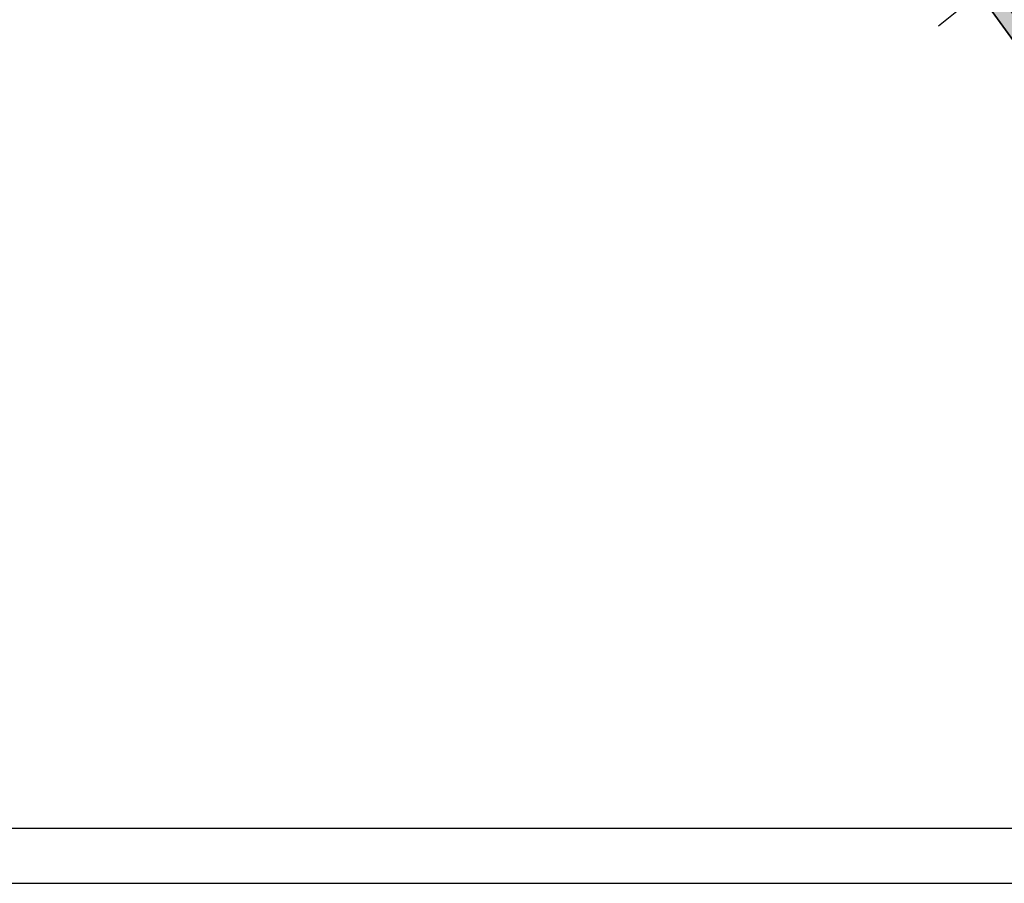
# Model space of a CAD drawing. Header units: millimetres. Extents: x -1999051 to 910003, y -179169 to 459591.
# Tile 2 of 256: x -1916154 to -1871222, y -179169 to -139778. Entities that reach past the tile are written whole.
import ezdxf

# ---------------------------------------------------------------- set-up
doc = ezdxf.new("R2010")
doc.units = ezdxf.units.MM
doc.layers.add('(007) Здания', color=7, linetype='Continuous')

# ---------------------------------------------------------------- blocks, each defined once
blk = doc.blocks.new('A11111111111')
blk.add_lwpolyline([(-186450, -2503181), (654550, -2503181), (654550, -1909181), (-186450, -1909181)], close=True)
blk.add_lwpolyline([(649550, -2498181), (-166450, -2498181), (-166450, -1914181), (649550, -1914181), (649550, -2498181)])
blk = doc.blocks.new('A$C05d28b1e')
at = {"layer": '(007) Здания', "ltscale": 600}
blk.add_lwpolyline([(-104154, -118399), (-102445, -120717), (-89595, -136725), (-92341, -138929)], dxfattribs=at)

msp = doc.modelspace()

# ---------------------------------------------------------------- hatches: boundary and pattern name
at = {"true_color": 0xb1ab95}
h = msp.add_hatch(color=253, dxfattribs=at)
h.dxf.hatch_style = 1
edge = h.paths.add_edge_path(flags=17)
edge.add_line((-1866305.29, -141643.06), (-1866718.81, -141074.88))
edge.add_line((-1866718.81, -141074.88), (-1867702.37, -141932.65))
edge.add_line((-1867702.37, -141932.65), (-1905089.01, -90562.31))
edge.add_line((-1905089.01, -90562.31), (-1960404.25, -6480.3))
edge.add_arc((-1954972.86, -2064.42), 7000, 211.28657, 219.112196, ccw=False)
edge.add_line((-1960954.93, -5699.65), (-1961404.27, -4960.22))
edge.add_line((-1961404.27, -4960.22), (-1980680.51, 24340.66))
edge.add_line((-1980680.51, 24340.66), (-1852887.97, 101981.64))
edge.add_line((-1852887.97, 101981.64), (-1847793.29, 92903.31))
edge.add_line((-1847793.29, 92903.31), (-1850604.34, 91241.55))
edge.add_line((-1850604.34, 91241.55), (-1847551.03, 86076.54))
edge.add_line((-1847551.03, 86076.54), (-1844856.18, 87669.61))
edge.add_line((-1844856.18, 87669.61), (-1791521.03, -7369.62))
edge.add_line((-1791521.03, -7369.62), (-1822145.33, -27631.02))
edge.add_line((-1822145.33, -27631.02), (-1822376.8, -32680.21))
edge.add_line((-1822376.8, -32680.21), (-1821020.41, -34518.19))
edge.add_line((-1821020.41, -34518.19), (-1841891.47, -53265.41))
edge.add_line((-1841891.47, -53265.41), (-1810924.15, -93193.05))
edge.add_line((-1810924.15, -93193.05), (-1857500.48, -133184.51))
edge.add_line((-1857500.48, -133184.51), (-1860367.73, -129846.2))
edge.add_line((-1860367.73, -129846.2), (-1864738.17, -133599.94))
edge.add_line((-1864738.17, -133599.94), (-1861721.02, -137745.59))
edge.add_line((-1861721.02, -137745.59), (-1860610.47, -136777.07))
edge.add_line((-1860610.47, -136777.07), (-1863151.28, -133818.84))
edge.add_line((-1863151.28, -133818.84), (-1860496.18, -131538.39))
edge.add_line((-1860496.18, -131538.39), (-1857954.84, -134497.25))
edge.add_line((-1857954.84, -134497.25), (-1809962.87, -93290.3))
edge.add_line((-1809962.87, -93290.3), (-1840939.22, -53351))
edge.add_line((-1840939.22, -53351), (-1820079.66, -34614.1))
edge.add_line((-1820079.66, -34614.1), (-1821666.16, -32464.29))
edge.add_line((-1821666.16, -32464.29), (-1821462.36, -28018.49))
edge.add_line((-1821462.36, -28018.49), (-1790592.18, -7594.42))
edge.add_line((-1790592.18, -7594.42), (-1852632.15, 102956.13))
edge.add_line((-1852632.15, 102956.13), (-1981664.11, 24562.14))
edge.add_line((-1981664.11, 24562.14), (-1905664.72, -90960.85))
edge.add_line((-1905664.72, -90960.85), (-1867818.47, -142962.71))
edge.add_line((-1867818.47, -142962.71), (-1866305.29, -141643.06))
h.paths.add_polyline_path([(-1905993.69, -91188.58), (-1982226.17, 24688.69), (-1852485.97, 103512.99), (-1790061.41, -7722.88), (-1821072.09, -28239.91), (-1821260.09, -32340.91), (-1819542.09, -34668.91), (-1840395.09, -53399.91), (-1809415.37, -93343.54), (-1857694.24, -134800.66), (-1857173.25, -135407.25), (-1859828.35, -137687.7), (-1860349.84, -137080.52), (-1861484.72, -138070.27), (-1860310.5, -139683.68), (-1855481.06, -135535.7), (-1856327.74, -134549.91), (-1808454.1, -93440.76), (-1839442.84, -53485.49), (-1818601.33, -34764.82), (-1820549.45, -32124.99), (-1820389.11, -28627.38), (-1789132.56, -7947.68), (-1852230.15, 104487.48), (-1983209.77, 24910.17), (-1906569.4, -91587.12), (-1868000.9, -144581.37), (-1865655.49, -142535.91), (-1866069, -141967.73), (-1867884.81, -143551.31)])

# ---------------------------------------------------------------- linework, layer by layer
for points in [[(-1865608.91, -142495.29), (-1868000.9, -144581.37), (-1906569.4, -91587.12), (-1983209.77, 24910.17), (-1852230.15, 104487.48), (-1789132.56, -7947.68), (-1820389.11, -28627.38), (-1820549.45, -32124.99), (-1818601.33, -34764.82), (-1839442.84, -53485.49), (-1808454.1, -93440.76), (-1856327.74, -134549.91), (-1855481.06, -135535.7), (-1860310.5, -139683.68)], [(-1983209.77, 24910.17), (-1906569.4, -91587.12), (-1868000.9, -144581.37), (-1865655.49, -142535.91), (-1866069, -141967.73), (-1867884.81, -143551.31), (-1905993.69, -91188.58), (-1982226.17, 24688.69)]]:
    msp.add_lwpolyline(points)

# ---------------------------------------------------------------- block references
at = {"xscale": 0.5, "yscale": 0.5, "zscale": 0.5}
msp.add_blockref('A11111111111', (-1902886, 1072421.39), dxfattribs=at)

# ---------------------------------------------------------------- next in the draw order: block references
at = {"color": 5, "lineweight": 50}
msp.add_blockref('A$C05d28b1e', (-1781886.09, -1136.91), dxfattribs=at)

doc.saveas('drawing.dxf')
